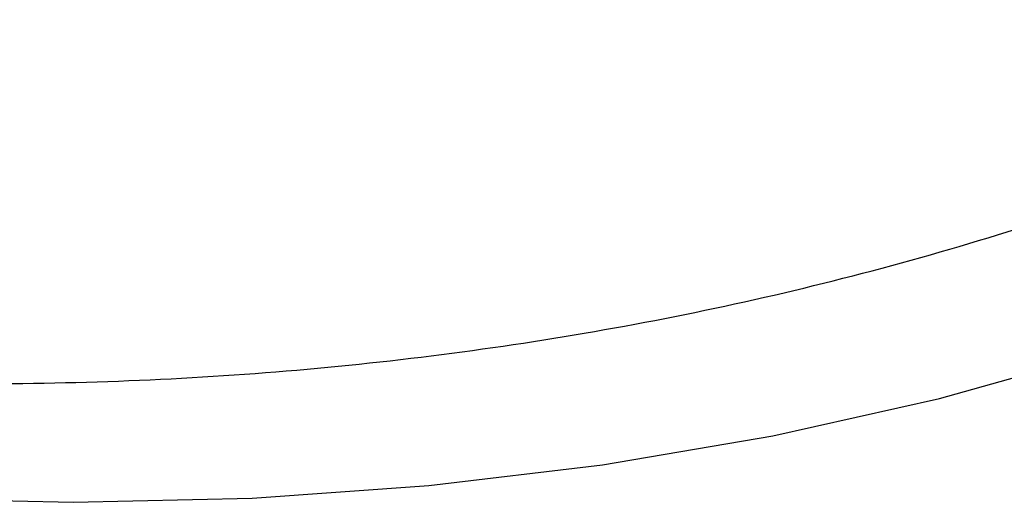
# Paper-space layout '_Trimétrica' of a CAD drawing. Header units: millimetres. Extents: x -779 to 107, y -976 to -84.
# Tile 45 of 197: x -295 to -258, y -691 to -673. Entities that reach past the tile are written whole.
import ezdxf

# ---------------------------------------------------------------- set-up
doc = ezdxf.new("R2010")
doc.units = ezdxf.units.MM

psp = doc.layouts.new('_Trimétrica')

# ---------------------------------------------------------------- linework, layer by layer
at = {"color": 7, "linetype": 'Continuous', "lineweight": 25, "flags": 128}
psp.add_lwpolyline([(-370.182, -672.189), (-363.233, -675.381), (-356.232, -678.288), (-349.192, -680.904), (-342.127, -683.225), (-335.05, -685.246), (-327.976, -686.963), (-320.919, -688.372), (-313.891, -689.471), (-306.907, -690.257), (-299.981, -690.73), (-293.126, -690.887), (-286.355, -690.73), (-279.683, -690.257), (-273.121, -689.471), (-266.683, -688.372), (-260.381, -686.963), (-254.228, -685.246), (-248.235, -683.225), (-242.415, -680.904), (-236.779, -678.288), (-231.337, -675.381), (-226.102, -672.189)], dxfattribs=at)
at = {"color": 7, "linetype": 'Continuous', "lineweight": 25}
for points, knots in [([(-485.154, -349.157), (-484.478, -348.657), (-482.076, -346.879), (-477.737, -344.077), (-472.152, -340.754), (-466.372, -337.701), (-460.421, -334.901), (-454.304, -332.364), (-448.031, -330.092), (-441.61, -328.087), (-435.048, -326.352), (-428.356, -324.888), (-421.542, -323.698), (-414.615, -322.782), (-407.583, -322.141), (-400.457, -321.777), (-393.244, -321.69), (-385.955, -321.879), (-378.599, -322.344), (-371.186, -323.086), (-363.725, -324.102), (-356.225, -325.393), (-348.698, -326.955), (-341.152, -328.789), (-333.598, -330.89), (-326.046, -333.257), (-318.507, -335.887), (-310.989, -338.776), (-303.503, -341.92), (-296.06, -345.317), (-288.669, -348.96), (-281.341, -352.847), (-274.085, -356.97), (-266.912, -361.326), (-259.831, -365.908), (-252.851, -370.711), (-245.983, -375.727), (-239.235, -380.95), (-232.617, -386.374), (-226.138, -391.99), (-219.807, -397.791), (-213.632, -403.77), (-207.621, -409.918), (-201.783, -416.227), (-196.127, -422.688), (-190.658, -429.293), (-185.386, -436.032), (-180.316, -442.897), (-175.456, -449.877), (-170.812, -456.964), (-166.39, -464.148), (-162.197, -471.418), (-158.237, -478.765), (-154.517, -486.179), (-151.04, -493.65), (-147.811, -501.167), (-144.834, -508.721), (-142.114, -516.301), (-139.653, -523.897), (-137.455, -531.498), (-135.522, -539.094), (-133.857, -546.676), (-132.461, -554.232), (-131.335, -561.754), (-130.483, -569.23), (-129.903, -576.652), (-129.596, -584.009), (-129.564, -591.291), (-129.805, -598.491), (-130.319, -605.597), (-131.106, -612.602), (-132.164, -619.496), (-133.492, -626.27), (-135.089, -632.917), (-136.952, -639.427), (-139.08, -645.792), (-141.47, -652.004), (-144.12, -658.055), (-147.028, -663.937), (-150.185, -669.645), (-153.606, -675.156), (-156.516, -679.478), (-158.369, -681.886), (-158.915, -682.595)], [0, 0, 0, 0, 0.004978, 0.017693, 0.030397, 0.04309, 0.055768, 0.068432, 0.08108, 0.093711, 0.106327, 0.118926, 0.131511, 0.144081, 0.156639, 0.169184, 0.181719, 0.194244, 0.206762, 0.219271, 0.231775, 0.244274, 0.256768, 0.269259, 0.281747, 0.294233, 0.306717, 0.3192, 0.331682, 0.344164, 0.356646, 0.369128, 0.381609, 0.394091, 0.406573, 0.419056, 0.431539, 0.444022, 0.456505, 0.468989, 0.481473, 0.493956, 0.50644, 0.518923, 0.531407, 0.54389, 0.556372, 0.568854, 0.581335, 0.593815, 0.606295, 0.618774, 0.631252, 0.64373, 0.656206, 0.668683, 0.681159, 0.693634, 0.70611, 0.718586, 0.731063, 0.743541, 0.756021, 0.768504, 0.780989, 0.793478, 0.805973, 0.818473, 0.83098, 0.843495, 0.85602, 0.868555, 0.881102, 0.893662, 0.906236, 0.918826, 0.931432, 0.944054, 0.956693, 0.969348, 0.98202, 0.994706, 1, 1, 1, 1]), ([(-471.768, -569.565), (-471.18, -570.713), (-469.489, -574.01), (-466.509, -579.395), (-462.758, -585.682), (-458.774, -591.865), (-454.569, -597.936), (-450.15, -603.882), (-445.525, -609.694), (-440.701, -615.36), (-435.689, -620.872), (-430.497, -626.218), (-425.133, -631.39), (-419.608, -636.379), (-413.932, -641.174), (-408.113, -645.768), (-402.164, -650.153), (-396.094, -654.32), (-389.913, -658.261), (-383.634, -661.97), (-377.266, -665.439), (-370.822, -668.663), (-364.312, -671.634), (-357.749, -674.347), (-351.144, -676.797), (-344.509, -678.98), (-337.856, -680.889), (-331.196, -682.523), (-324.544, -683.877), (-317.91, -684.948), (-311.307, -685.734), (-304.747, -686.234), (-298.243, -686.446), (-291.807, -686.369), (-285.452, -686.004), (-279.189, -685.351), (-273.031, -684.413), (-266.989, -683.189), (-261.075, -681.685), (-255.3, -679.902), (-249.675, -677.845), (-244.21, -675.518), (-238.916, -672.925), (-233.799, -670.076), (-228.881, -666.961), (-224.918, -664.202), (-222.675, -662.392), (-221.932, -661.792)], [0, 0, 0, 0, 0.012178, 0.03497, 0.057762, 0.080554, 0.103345, 0.126136, 0.148927, 0.171718, 0.194508, 0.217299, 0.240091, 0.262884, 0.285678, 0.308474, 0.331271, 0.354071, 0.376872, 0.399676, 0.422482, 0.44529, 0.468099, 0.490909, 0.513719, 0.536527, 0.559333, 0.582135, 0.604931, 0.627718, 0.650494, 0.673256, 0.696001, 0.718726, 0.741427, 0.764102, 0.786746, 0.809357, 0.831933, 0.854471, 0.876971, 0.899433, 0.921857, 0.944246, 0.966602, 0.988931, 1, 1, 1, 1])]:
    psp.add_open_spline(points, degree=3, knots=knots, dxfattribs=at)

doc.saveas('drawing.dxf')
